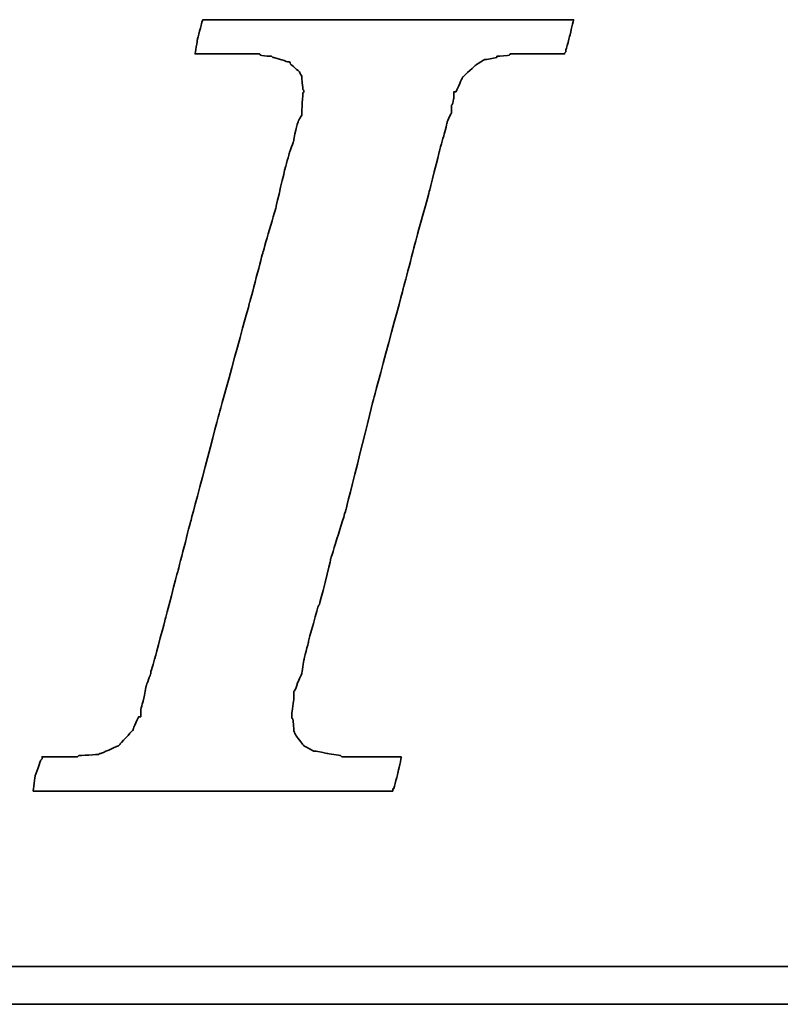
# Model space of a CAD drawing. Header units: millimetres. Extents: x 185 to 1898, y 244 to 576.
# Tile 31 of 51: x 1703.09 to 1707.59, y 342.74 to 348.56. Entities that reach past the tile are written whole.
import ezdxf

# ---------------------------------------------------------------- set-up
doc = ezdxf.new("R2010")
doc.units = ezdxf.units.MM
doc.layers.add('DIM', color=4, linetype='CONTINUOUS')
doc.layers.add('layer 1', color=7, linetype='CONTINUOUS')

# ---------------------------------------------------------------- blocks, each defined once
blk = doc.blocks.new('TBI MOTION logo(完整正式版)')
at = {"layer": 'layer 1', "color": 22, "lineweight": 35}
for points, knots in [([(-40.59125, -7.94375), (-40.59125, -7.94375), (-40.97375, -7.94375), (-40.97375, -7.94375), (-40.97375, -7.94375), (-40.97375, -7.94375), (-41.38125, -7.94375), (-41.38125, -7.94375), (-41.38125, -7.94375), (-41.38125, -7.94375), (-41.54875, -7.94375), (-41.54875, -7.94375), (-41.54875, -7.94375), (-41.54875, -7.94375), (-41.59875, -7.94375), (-41.59875, -7.94375), (-41.59875, -7.94375), (-41.59875, -7.94375), (-41.88375, -7.94375), (-41.88375, -7.94375), (-41.88375, -7.94375), (-41.88375, -7.94375), (-41.90875, -7.91875), (-41.90875, -7.91875), (-41.90875, -7.91875), (-41.90875, -7.91875), (-42.19875, -7.87125), (-42.19875, -7.87125), (-42.19875, -7.87125), (-42.19875, -7.87125), (-42.43875, -7.82375), (-42.43875, -7.82375), (-42.43875, -7.82375), (-42.43875, -7.82375), (-42.45875, -7.82375), (-42.45875, -7.82375), (-42.45875, -7.82375), (-42.45875, -7.82375), (-42.48625, -7.82375), (-42.48625, -7.82375), (-42.48625, -7.82375), (-42.48625, -7.82375), (-42.67625, -7.72375), (-42.67625, -7.72375), (-42.67625, -7.72375), (-42.67625, -7.72375), (-42.70125, -7.70375), (-42.70125, -7.70375), (-42.70125, -7.70375), (-42.70125, -7.70375), (-42.72375, -7.67875), (-42.72375, -7.67875), (-42.72375, -7.67875), (-42.72375, -7.67875), (-42.86875, -7.48875), (-42.86875, -7.48875), (-42.86875, -7.48875), (-42.86875, -7.48875), (-42.89375, -7.43875), (-42.89375, -7.43875), (-42.89375, -7.43875), (-42.89375, -7.43875), (-42.91875, -7.38875), (-42.91875, -7.38875), (-42.91875, -7.38875), (-42.91875, -7.38875), (-42.93875, -7.12875), (-42.93875, -7.12875), (-42.93875, -7.12875), (-42.93875, -7.12875), (-42.96375, -7.10375), (-42.96375, -7.10375), (-42.96375, -7.10375), (-42.96375, -7.10375), (-42.96375, -7.05375), (-42.96375, -7.05375), (-42.96375, -7.05375), (-42.96375, -7.05375), (-42.96375, -7.00875), (-42.96375, -7.00875), (-42.96375, -7.00875), (-42.96375, -7.00875), (-42.91875, -6.69625), (-42.91875, -6.69625), (-42.91875, -6.69625), (-42.91875, -6.69625), (-42.91875, -6.62375), (-42.91875, -6.62375), (-42.91875, -6.62375), (-42.91875, -6.62375), (-42.91875, -6.59625), (-42.91875, -6.59625), (-42.91875, -6.59625), (-42.91875, -6.59625), (-42.91875, -6.57375), (-42.91875, -6.57375), (-42.91875, -6.57375), (-42.91875, -6.57375), (-42.91875, -6.52875), (-42.91875, -6.52875), (-42.91875, -6.52875), (-42.91875, -6.52875), (-42.89375, -6.50375), (-42.89375, -6.50375), (-42.89375, -6.50375), (-42.89375, -6.50375), (-42.84375, -6.38375), (-42.84375, -6.38375), (-42.84375, -6.38375), (-42.84375, -6.38375), (-42.84375, -6.35875), (-42.84375, -6.35875), (-42.84375, -6.35875), (-42.84375, -6.35875), (-42.74625, -6.14375), (-42.74625, -6.14375), (-42.74625, -6.14375), (-42.74625, -6.14375), (-42.70125, -5.85375), (-42.70125, -5.85375), (-42.70125, -5.85375), (-42.70125, -5.85375), (-42.60375, -5.47125), (-42.60375, -5.47125), (-42.60375, -5.47125), (-42.60375, -5.47125), (-42.60375, -5.44875), (-42.60375, -5.44875), (-42.60375, -5.44875), (-42.60375, -5.44875), (-42.38875, -4.67875), (-42.38875, -4.67875), (-42.38875, -4.67875), (-42.38875, -4.67875), (-42.36375, -4.65375), (-42.36375, -4.65375), (-42.36375, -4.65375), (-42.36375, -4.65375), (-42.12375, -3.69625), (-42.12375, -3.69625), (-42.12375, -3.69625), (-42.12375, -3.69625), (-42.12375, -3.67374), (-42.12375, -3.67374), (-42.12375, -3.67374), (-42.12375, -3.67374), (-41.78875, -2.59374), (-41.78875, -2.59374), (-41.78875, -2.59374), (-41.78875, -2.59374), (-41.18875, -0.19375), (-41.18875, -0.19375), (-41.18875, -0.19375), (-41.18875, -0.19375), (-40.54375, 2.20624), (-40.54375, 2.20624), (-40.54375, 2.20624), (-40.54375, 2.20624), (-40.25375, 3.30875), (-40.25375, 3.30875), (-40.25375, 3.30875), (-40.25375, 3.30875), (-39.98875, 4.27125), (-39.98875, 4.27125), (-39.98875, 4.27125), (-39.98875, 4.27125), (-39.77375, 5.13125), (-39.77375, 5.13125), (-39.77375, 5.13125), (-39.77375, 5.13125), (-39.67875, 5.47125), (-39.67875, 5.47125), (-39.67875, 5.47125), (-39.67875, 5.47125), (-39.60375, 5.75625), (-39.60375, 5.75625), (-39.60375, 5.75625), (-39.60375, 5.75625), (-39.60375, 5.78125), (-39.60375, 5.78125), (-39.60375, 5.78125), (-39.60375, 5.78125), (-39.50875, 5.97125), (-39.50875, 5.97125), (-39.50875, 5.97125), (-39.50875, 5.97125), (-39.50875, 6.13875), (-39.50875, 6.13875), (-39.50875, 6.13875), (-39.50875, 6.13875), (-39.48625, 6.16625), (-39.48625, 6.16625), (-39.48625, 6.16625), (-39.48625, 6.16625), (-39.46125, 6.28625), (-39.46125, 6.28625), (-39.46125, 6.28625), (-39.46125, 6.28625), (-39.46125, 6.42625), (-39.46125, 6.42625), (-39.46125, 6.42625), (-39.46125, 6.42625), (-39.41375, 6.42625), (-39.41375, 6.42625), (-39.41375, 6.42625), (-39.41375, 6.42625), (-39.29375, 6.69125), (-39.29375, 6.69125), (-39.29375, 6.69125), (-39.29375, 6.69125), (-39.26875, 6.74125), (-39.26875, 6.74125), (-39.26875, 6.74125), (-39.26875, 6.74125), (-39.24375, 6.76625), (-39.24375, 6.76625), (-39.24375, 6.76625), (-39.24375, 6.76625), (-38.98375, 7.00624), (-38.98375, 7.00624), (-38.98375, 7.00624), (-38.98375, 7.00624), (-38.95625, 7.02624), (-38.95625, 7.02624), (-38.95625, 7.02624), (-38.95625, 7.02624), (-38.78875, 7.12624), (-38.78875, 7.12624), (-38.78875, 7.12624), (-38.78875, 7.12624), (-38.76375, 7.12624), (-38.76375, 7.12624), (-38.76375, 7.12624), (-38.76375, 7.12624), (-38.74375, 7.12624), (-38.74375, 7.12624), (-38.74375, 7.12624), (-38.74375, 7.12624), (-38.52875, 7.17125), (-38.52875, 7.17125), (-38.52875, 7.17125), (-38.52875, 7.17125), (-38.52875, 7.19624), (-38.52875, 7.19624), (-38.52875, 7.19624), (-38.52875, 7.19624), (-38.50375, 7.19624), (-38.50375, 7.19624), (-38.50375, 7.19624), (-38.50375, 7.19624), (-38.26125, 7.21875), (-38.26125, 7.21875), (-38.26125, 7.21875), (-38.26125, 7.21875), (-38.23875, 7.24624), (-38.23875, 7.24624), (-38.23875, 7.24624), (-38.23875, 7.24624), (-38.21625, 7.24624), (-38.21625, 7.24624), (-38.21625, 7.24624), (-38.21625, 7.24624), (-38.18875, 7.24624), (-38.18875, 7.24624), (-38.18875, 7.24624), (-38.18875, 7.24624), (-37.90375, 7.24624), (-37.90375, 7.24624), (-37.90375, 7.24624), (-37.90375, 7.24624), (-37.85375, 7.24624), (-37.85375, 7.24624), (-37.85375, 7.24624), (-37.85375, 7.24624), (-37.75875, 7.24624), (-37.75875, 7.24624), (-37.75875, 7.24624), (-37.75875, 7.24624), (-37.42375, 7.24624), (-37.42375, 7.24624), (-37.42375, 7.24624), (-37.42375, 7.24624), (-37.08875, 7.24624), (-37.08875, 7.24624), (-37.08875, 7.24624), (-37.08875, 7.24624), (-37.06375, 7.24624), (-37.06375, 7.24624), (-37.06375, 7.24624), (-37.06375, 7.24624), (-37.06375, 7.26624), (-37.06375, 7.26624), (-37.06375, 7.26624), (-37.06375, 7.26624), (-37.03875, 7.29125), (-37.03875, 7.29125), (-37.03875, 7.29125), (-37.03875, 7.29125), (-37.03875, 7.31625), (-37.03875, 7.31625), (-37.03875, 7.31625), (-37.03875, 7.31625), (-36.94125, 7.67625), (-36.94125, 7.67625), (-36.94125, 7.67625), (-36.94125, 7.67625), (-36.86875, 7.98625), (-36.86875, 7.98625), (-36.86875, 7.98625), (-36.86875, 7.98625), (-36.98875, 7.98625), (-36.98875, 7.98625), (-36.98875, 7.98625), (-36.98875, 7.98625), (-37.42375, 7.98625), (-37.42375, 7.98625), (-37.42375, 7.98625), (-37.42375, 7.98625), (-37.94875, 7.98625), (-37.94875, 7.98625), (-37.94875, 7.98625), (-37.94875, 7.98625), (-38.57375, 7.98625), (-38.57375, 7.98625), (-38.57375, 7.98625), (-38.57375, 7.98625), (-39.29375, 7.98625), (-39.29375, 7.98625), (-39.29375, 7.98625), (-39.29375, 7.98625), (-40.82875, 7.98625), (-40.82875, 7.98625), (-40.82875, 7.98625), (-40.82875, 7.98625), (-42.36375, 7.98625), (-42.36375, 7.98625), (-42.36375, 7.98625), (-42.36375, 7.98625), (-43.08375, 7.98625), (-43.08375, 7.98625), (-43.08375, 7.98625), (-43.08375, 7.98625), (-43.70875, 7.98625), (-43.70875, 7.98625), (-43.70875, 7.98625), (-43.70875, 7.98625), (-44.23375, 7.98625), (-44.23375, 7.98625), (-44.23375, 7.98625), (-44.23375, 7.98625), (-44.66875, 7.98625), (-44.66875, 7.98625), (-44.66875, 7.98625), (-44.66875, 7.98625), (-44.88375, 7.98625), (-44.88375, 7.98625), (-44.88375, 7.98625), (-44.88375, 7.98625), (-44.90875, 7.94125), (-44.90875, 7.94125), (-44.90875, 7.94125), (-44.90875, 7.94125), (-44.90875, 7.91625), (-44.90875, 7.91625), (-44.90875, 7.91625), (-44.90875, 7.91625), (-45.00375, 7.55625), (-45.00375, 7.55625), (-45.00375, 7.55625), (-45.00375, 7.55625), (-45.05375, 7.24624), (-45.05375, 7.24624), (-45.05375, 7.24624), (-45.05375, 7.24624), (-44.61875, 7.24624), (-44.61875, 7.24624), (-44.61875, 7.24624), (-44.61875, 7.24624), (-44.11375, 7.24624), (-44.11375, 7.24624), (-44.11375, 7.24624), (-44.11375, 7.24624), (-43.99375, 7.24624), (-43.99375, 7.24624), (-43.99375, 7.24624), (-43.99375, 7.24624), (-43.94625, 7.24624), (-43.94625, 7.24624), (-43.94625, 7.24624), (-43.94625, 7.24624), (-43.92374, 7.24624), (-43.92374, 7.24624), (-43.92374, 7.24624), (-43.92374, 7.24624), (-43.65875, 7.24624), (-43.65875, 7.24624), (-43.65875, 7.24624), (-43.65875, 7.24624), (-43.63875, 7.21875), (-43.63875, 7.21875), (-43.63875, 7.21875), (-43.63875, 7.21875), (-43.46875, 7.19624), (-43.46875, 7.19624), (-43.46875, 7.19624), (-43.46875, 7.19624), (-43.39875, 7.19624), (-43.39875, 7.19624), (-43.39875, 7.19624), (-43.39875, 7.19624), (-43.37125, 7.17125), (-43.37125, 7.17125), (-43.37125, 7.17125), (-43.37125, 7.17125), (-43.34875, 7.17125), (-43.34875, 7.17125), (-43.34875, 7.17125), (-43.34875, 7.17125), (-43.20375, 7.12624), (-43.20375, 7.12624), (-43.20375, 7.12624), (-43.20375, 7.12624), (-43.05875, 7.07624), (-43.05875, 7.07624), (-43.05875, 7.07624), (-43.05875, 7.07624), (-43.01375, 7.07624), (-43.01375, 7.07624), (-43.01375, 7.07624), (-43.01375, 7.07624), (-42.98875, 7.02624), (-42.98875, 7.02624), (-42.98875, 7.02624), (-42.98875, 7.02624), (-42.79875, 6.86125), (-42.79875, 6.86125), (-42.79875, 6.86125), (-42.79875, 6.86125), (-42.77375, 6.81125), (-42.77375, 6.81125), (-42.77375, 6.81125), (-42.77375, 6.81125), (-42.74625, 6.76625), (-42.74625, 6.76625), (-42.74625, 6.76625), (-42.74625, 6.76625), (-42.72375, 6.47625), (-42.72375, 6.47625), (-42.72375, 6.47625), (-42.72375, 6.47625), (-42.70125, 6.45124), (-42.70125, 6.45124), (-42.70125, 6.45124), (-42.70125, 6.45124), (-42.70125, 6.42625), (-42.70125, 6.42625), (-42.70125, 6.42625), (-42.70125, 6.42625), (-42.72375, 6.40625), (-42.72375, 6.40625), (-42.72375, 6.40625), (-42.72375, 6.40625), (-42.74625, 5.97125), (-42.74625, 5.97125), (-42.74625, 5.97125), (-42.74625, 5.97125), (-42.74625, 5.94625), (-42.74625, 5.94625), (-42.74625, 5.94625), (-42.74625, 5.94625), (-42.74625, 5.92625), (-42.74625, 5.92625), (-42.74625, 5.92625), (-42.74625, 5.92625), (-42.77375, 5.87625), (-42.77375, 5.87625), (-42.77375, 5.87625), (-42.77375, 5.87625), (-42.81875, 5.80625), (-42.81875, 5.80625), (-42.81875, 5.80625), (-42.81875, 5.80625), (-42.86875, 5.63625), (-42.86875, 5.63625), (-42.86875, 5.63625), (-42.86875, 5.63625), (-42.91875, 5.39625), (-42.91875, 5.39625), (-42.91875, 5.39625), (-42.91875, 5.39625), (-42.91875, 5.37124), (-42.91875, 5.37124), (-42.91875, 5.37124), (-42.91875, 5.37124), (-43.01375, 5.10874), (-43.01375, 5.10874), (-43.01375, 5.10874), (-43.01375, 5.10874), (-43.10875, 4.77124), (-43.10875, 4.77124), (-43.10875, 4.77124), (-43.10875, 4.77124), (-43.29875, 3.95625), (-43.29875, 3.95625), (-43.29875, 3.95625), (-43.29875, 3.95625), (-43.58875, 2.95125), (-43.58875, 2.95125), (-43.58875, 2.95125), (-43.58875, 2.95125), (-43.87375, 1.87125), (-43.87375, 1.87125), (-43.87375, 1.87125), (-43.87375, 1.87125), (-44.52625, -0.50374), (-44.52625, -0.50374), (-44.52625, -0.50374), (-44.52625, -0.50374), (-45.14875, -2.85375), (-45.14875, -2.85375), (-45.14875, -2.85375), (-45.14875, -2.85375), (-45.43375, -3.95875), (-45.43375, -3.95875), (-45.43375, -3.95875), (-45.43375, -3.95875), (-45.69875, -4.96875), (-45.69875, -4.96875), (-45.69875, -4.96875), (-45.69875, -4.96875), (-45.91375, -5.78375), (-45.91375, -5.78375), (-45.91375, -5.78375), (-45.91375, -5.78375), (-46.01375, -6.11875), (-46.01375, -6.11875), (-46.01375, -6.11875), (-46.01375, -6.11875), (-46.01375, -6.14375), (-46.01375, -6.14375), (-46.01375, -6.14375), (-46.01375, -6.14375), (-46.10875, -6.40875), (-46.10875, -6.40875), (-46.10875, -6.40875), (-46.10875, -6.40875), (-46.15375, -6.64875), (-46.15375, -6.64875), (-46.15375, -6.64875), (-46.15375, -6.64875), (-46.20375, -6.83875), (-46.20375, -6.83875), (-46.20375, -6.83875), (-46.20375, -6.83875), (-46.22875, -6.93375), (-46.22875, -6.93375), (-46.22875, -6.93375), (-46.22875, -6.93375), (-46.22875, -7.07875), (-46.22875, -7.07875), (-46.22875, -7.07875), (-46.22875, -7.07875), (-46.27375, -7.07875), (-46.27375, -7.07875), (-46.27375, -7.07875), (-46.27375, -7.07875), (-46.39375, -7.34375), (-46.39375, -7.34375), (-46.39375, -7.34375), (-46.39375, -7.34375), (-46.39375, -7.36875), (-46.39375, -7.36875), (-46.39375, -7.36875), (-46.39375, -7.36875), (-46.42125, -7.38875), (-46.42125, -7.38875), (-46.42125, -7.38875), (-46.42125, -7.38875), (-46.68375, -7.67875), (-46.68375, -7.67875), (-46.68375, -7.67875), (-46.68375, -7.67875), (-46.70875, -7.70375), (-46.70875, -7.70375), (-46.70875, -7.70375), (-46.70875, -7.70375), (-46.75375, -7.72375), (-46.75375, -7.72375), (-46.75375, -7.72375), (-46.75375, -7.72375), (-47.08875, -7.87125), (-47.08875, -7.87125), (-47.08875, -7.87125), (-47.08875, -7.87125), (-47.11625, -7.87125), (-47.11625, -7.87125), (-47.11625, -7.87125), (-47.11625, -7.87125), (-47.13875, -7.89375), (-47.13875, -7.89375), (-47.13875, -7.89375), (-47.13875, -7.89375), (-47.56875, -7.91875), (-47.56875, -7.91875), (-47.56875, -7.91875), (-47.56875, -7.91875), (-47.59625, -7.94375), (-47.59625, -7.94375), (-47.59625, -7.94375), (-47.59625, -7.94375), (-47.64375, -7.94375), (-47.64375, -7.94375), (-47.64375, -7.94375), (-47.64375, -7.94375), (-47.73625, -7.94375), (-47.73625, -7.94375), (-47.73625, -7.94375), (-47.73625, -7.94375), (-48.07375, -7.94375), (-48.07375, -7.94375), (-48.07375, -7.94375), (-48.07375, -7.94375), (-48.36125, -7.94375), (-48.36125, -7.94375), (-48.36125, -7.94375), (-48.36125, -7.94375), (-48.36125, -7.96625), (-48.36125, -7.96625), (-48.36125, -7.96625), (-48.36125, -7.96625), (-48.36125, -7.99125), (-48.36125, -7.99125), (-48.36125, -7.99125), (-48.36125, -7.99125), (-48.38875, -8.01375), (-48.38875, -8.01375), (-48.38875, -8.01375), (-48.38875, -8.01375), (-48.50875, -8.34875), (-48.50875, -8.34875), (-48.50875, -8.34875), (-48.50875, -8.34875), (-48.55375, -8.68625), (-48.55375, -8.68625), (-48.55375, -8.68625), (-48.55375, -8.68625), (-48.45875, -8.68625), (-48.45875, -8.68625), (-48.45875, -8.68625), (-48.45875, -8.68625), (-48.07375, -8.68625), (-48.07375, -8.68625), (-48.07375, -8.68625), (-48.07375, -8.68625), (-47.52375, -8.68625), (-47.52375, -8.68625), (-47.52375, -8.68625), (-47.52375, -8.68625), (-46.92375, -8.68625), (-46.92375, -8.68625), (-46.92375, -8.68625), (-46.92375, -8.68625), (-46.25375, -8.68625), (-46.25375, -8.68625), (-46.25375, -8.68625), (-46.25375, -8.68625), (-46.20375, -8.68625), (-46.20375, -8.68625), (-46.20375, -8.68625), (-46.20375, -8.68625), (-44.71375, -8.68625), (-44.71375, -8.68625), (-44.71375, -8.68625), (-44.71375, -8.68625), (-43.22875, -8.68625), (-43.22875, -8.68625), (-43.22875, -8.68625), (-43.22875, -8.68625), (-42.55875, -8.68625), (-42.55875, -8.68625), (-42.55875, -8.68625), (-42.55875, -8.68625), (-42.50875, -8.68625), (-42.50875, -8.68625), (-42.50875, -8.68625), (-42.50875, -8.68625), (-41.93375, -8.68625), (-41.93375, -8.68625), (-41.93375, -8.68625), (-41.93375, -8.68625), (-41.38125, -8.68625), (-41.38125, -8.68625), (-41.38125, -8.68625), (-41.38125, -8.68625), (-40.97375, -8.68625), (-40.97375, -8.68625), (-40.97375, -8.68625), (-40.97375, -8.68625), (-40.78125, -8.68625), (-40.78125, -8.68625), (-40.78125, -8.68625), (-40.78125, -8.68625), (-40.78125, -8.63875), (-40.78125, -8.63875), (-40.78125, -8.63875), (-40.78125, -8.63875), (-40.75875, -8.63875), (-40.75875, -8.63875), (-40.75875, -8.63875), (-40.75875, -8.63875), (-40.66375, -8.27875), (-40.66375, -8.27875), (-40.66375, -8.27875), (-40.66375, -8.27875), (-40.59125, -7.94375), (-40.59125, -7.94375)], [0, 0, 0, 0, 0.00558659, 0.00558659, 0.00558659, 0.0055866, 0.01117318, 0.01117318, 0.01117318, 0.01117319, 0.01675978, 0.01675978, 0.01675978, 0.01675979, 0.02234637, 0.02234637, 0.02234637, 0.02234638, 0.02793296, 0.02793296, 0.02793296, 0.02793297, 0.03351955, 0.03351955, 0.03351955, 0.03351956, 0.03910615, 0.03910615, 0.03910615, 0.03910616, 0.04469274, 0.04469274, 0.04469274, 0.04469275, 0.05027933, 0.05027933, 0.05027933, 0.05027934, 0.05586592, 0.05586592, 0.05586592, 0.05586593, 0.06145251, 0.06145251, 0.06145251, 0.06145252, 0.06703911, 0.06703911, 0.06703911, 0.06703912, 0.0726257, 0.0726257, 0.0726257, 0.07262571, 0.07821229, 0.07821229, 0.07821229, 0.0782123, 0.08379888, 0.08379888, 0.08379888, 0.08379889, 0.08938547, 0.08938547, 0.08938547, 0.08938548, 0.09497207, 0.09497207, 0.09497207, 0.09497208, 0.10055866, 0.10055866, 0.10055866, 0.10055867, 0.10614525, 0.10614525, 0.10614525, 0.10614526, 0.11173184, 0.11173184, 0.11173184, 0.11173185, 0.11731844, 0.11731844, 0.11731844, 0.11731845, 0.12290503, 0.12290503, 0.12290503, 0.12290504, 0.12849162, 0.12849162, 0.12849162, 0.12849163, 0.13407821, 0.13407821, 0.13407821, 0.13407822, 0.1396648, 0.1396648, 0.1396648, 0.13966481, 0.1452514, 0.1452514, 0.1452514, 0.14525141, 0.15083799, 0.15083799, 0.15083799, 0.150838, 0.15642458, 0.15642458, 0.15642458, 0.15642459, 0.16201117, 0.16201117, 0.16201117, 0.16201118, 0.16759777, 0.16759777, 0.16759777, 0.16759778, 0.17318436, 0.17318436, 0.17318436, 0.17318437, 0.17877095, 0.17877095, 0.17877095, 0.17877096, 0.18435754, 0.18435754, 0.18435754, 0.18435755, 0.18994413, 0.18994413, 0.18994413, 0.18994414, 0.19553073, 0.19553073, 0.19553073, 0.19553074, 0.20111732, 0.20111732, 0.20111732, 0.20111733, 0.20670391, 0.20670391, 0.20670391, 0.20670392, 0.2122905, 0.2122905, 0.2122905, 0.21229051, 0.21787709, 0.21787709, 0.21787709, 0.2178771, 0.22346369, 0.22346369, 0.22346369, 0.2234637, 0.22905028, 0.22905028, 0.22905028, 0.22905029, 0.23463687, 0.23463687, 0.23463687, 0.23463688, 0.24022346, 0.24022346, 0.24022346, 0.24022347, 0.24581006, 0.24581006, 0.24581006, 0.24581007, 0.25139665, 0.25139665, 0.25139665, 0.25139666, 0.25698324, 0.25698324, 0.25698324, 0.25698325, 0.26256983, 0.26256983, 0.26256983, 0.26256984, 0.26815642, 0.26815642, 0.26815642, 0.26815643, 0.27374302, 0.27374302, 0.27374302, 0.27374303, 0.27932961, 0.27932961, 0.27932961, 0.27932962, 0.2849162, 0.2849162, 0.2849162, 0.28491621, 0.29050279, 0.29050279, 0.29050279, 0.2905028, 0.29608939, 0.29608939, 0.29608939, 0.2960894, 0.30167598, 0.30167598, 0.30167598, 0.30167599, 0.30726257, 0.30726257, 0.30726257, 0.30726258, 0.31284916, 0.31284916, 0.31284916, 0.31284917, 0.31843575, 0.31843575, 0.31843575, 0.31843576, 0.32402235, 0.32402235, 0.32402235, 0.32402236, 0.32960894, 0.32960894, 0.32960894, 0.32960895, 0.33519553, 0.33519553, 0.33519553, 0.33519554, 0.34078212, 0.34078212, 0.34078212, 0.34078213, 0.34636872, 0.34636872, 0.34636872, 0.34636873, 0.35195531, 0.35195531, 0.35195531, 0.35195532, 0.3575419, 0.3575419, 0.3575419, 0.35754191, 0.36312849, 0.36312849, 0.36312849, 0.3631285, 0.36871508, 0.36871508, 0.36871508, 0.36871509, 0.37430168, 0.37430168, 0.37430168, 0.37430169, 0.37988827, 0.37988827, 0.37988827, 0.37988828, 0.38547486, 0.38547486, 0.38547486, 0.38547487, 0.39106145, 0.39106145, 0.39106145, 0.39106146, 0.39664804, 0.39664804, 0.39664804, 0.39664805, 0.40223464, 0.40223464, 0.40223464, 0.40223465, 0.40782123, 0.40782123, 0.40782123, 0.40782124, 0.41340782, 0.41340782, 0.41340782, 0.41340783, 0.41899441, 0.41899441, 0.41899441, 0.41899442, 0.42458101, 0.42458101, 0.42458101, 0.42458102, 0.4301676, 0.4301676, 0.4301676, 0.43016761, 0.43575419, 0.43575419, 0.43575419, 0.4357542, 0.44134078, 0.44134078, 0.44134078, 0.44134079, 0.44692737, 0.44692737, 0.44692737, 0.44692738, 0.45251397, 0.45251397, 0.45251397, 0.45251398, 0.45810056, 0.45810056, 0.45810056, 0.45810057, 0.46368715, 0.46368715, 0.46368715, 0.46368716, 0.46927374, 0.46927374, 0.46927374, 0.46927375, 0.47486034, 0.47486034, 0.47486034, 0.47486035, 0.48044693, 0.48044693, 0.48044693, 0.48044694, 0.48603352, 0.48603352, 0.48603352, 0.48603353, 0.49162011, 0.49162011, 0.49162011, 0.49162012, 0.4972067, 0.4972067, 0.4972067, 0.49720671, 0.5027933, 0.5027933, 0.5027933, 0.50279331, 0.50837989, 0.50837989, 0.50837989, 0.5083799, 0.51396648, 0.51396648, 0.51396648, 0.51396649, 0.51955307, 0.51955307, 0.51955307, 0.51955308, 0.52513966, 0.52513966, 0.52513966, 0.52513967, 0.53072626, 0.53072626, 0.53072626, 0.53072627, 0.53631285, 0.53631285, 0.53631285, 0.53631286, 0.54189944, 0.54189944, 0.54189944, 0.54189945, 0.54748603, 0.54748603, 0.54748603, 0.54748604, 0.55307263, 0.55307263, 0.55307263, 0.55307264, 0.55865922, 0.55865922, 0.55865922, 0.55865923, 0.56424581, 0.56424581, 0.56424581, 0.56424582, 0.5698324, 0.5698324, 0.5698324, 0.56983241, 0.57541899, 0.57541899, 0.57541899, 0.575419, 0.58100559, 0.58100559, 0.58100559, 0.5810056, 0.58659218, 0.58659218, 0.58659218, 0.58659219, 0.59217877, 0.59217877, 0.59217877, 0.59217878, 0.59776536, 0.59776536, 0.59776536, 0.59776537, 0.60335196, 0.60335196, 0.60335196, 0.60335197, 0.60893855, 0.60893855, 0.60893855, 0.60893856, 0.61452514, 0.61452514, 0.61452514, 0.61452515, 0.62011173, 0.62011173, 0.62011173, 0.62011174, 0.62569832, 0.62569832, 0.62569832, 0.62569833, 0.63128492, 0.63128492, 0.63128492, 0.63128493, 0.63687151, 0.63687151, 0.63687151, 0.63687152, 0.6424581, 0.6424581, 0.6424581, 0.64245811, 0.64804469, 0.64804469, 0.64804469, 0.6480447, 0.65363128, 0.65363128, 0.65363128, 0.65363129, 0.65921788, 0.65921788, 0.65921788, 0.65921789, 0.66480447, 0.66480447, 0.66480447, 0.66480448, 0.67039106, 0.67039106, 0.67039106, 0.67039107, 0.67597765, 0.67597765, 0.67597765, 0.67597766, 0.68156425, 0.68156425, 0.68156425, 0.68156426, 0.68715084, 0.68715084, 0.68715084, 0.68715085, 0.69273743, 0.69273743, 0.69273743, 0.69273744, 0.69832402, 0.69832402, 0.69832402, 0.69832403, 0.70391061, 0.70391061, 0.70391061, 0.70391062, 0.70949721, 0.70949721, 0.70949721, 0.70949722, 0.7150838, 0.7150838, 0.7150838, 0.71508381, 0.72067039, 0.72067039, 0.72067039, 0.7206704, 0.72625698, 0.72625698, 0.72625698, 0.72625699, 0.73184358, 0.73184358, 0.73184358, 0.73184359, 0.73743017, 0.73743017, 0.73743017, 0.73743018, 0.74301676, 0.74301676, 0.74301676, 0.74301677, 0.74860335, 0.74860335, 0.74860335, 0.74860336, 0.75418994, 0.75418994, 0.75418994, 0.75418995, 0.75977654, 0.75977654, 0.75977654, 0.75977655, 0.76536313, 0.76536313, 0.76536313, 0.76536314, 0.77094972, 0.77094972, 0.77094972, 0.77094973, 0.77653631, 0.77653631, 0.77653631, 0.77653632, 0.78212291, 0.78212291, 0.78212291, 0.78212292, 0.7877095, 0.7877095, 0.7877095, 0.78770951, 0.79329609, 0.79329609, 0.79329609, 0.7932961, 0.79888268, 0.79888268, 0.79888268, 0.79888269, 0.80446927, 0.80446927, 0.80446927, 0.80446928, 0.81005587, 0.81005587, 0.81005587, 0.81005588, 0.81564246, 0.81564246, 0.81564246, 0.81564247, 0.82122905, 0.82122905, 0.82122905, 0.82122906, 0.82681564, 0.82681564, 0.82681564, 0.82681565, 0.83240223, 0.83240223, 0.83240223, 0.83240224, 0.83798883, 0.83798883, 0.83798883, 0.83798884, 0.84357542, 0.84357542, 0.84357542, 0.84357543, 0.84916201, 0.84916201, 0.84916201, 0.84916202, 0.8547486, 0.8547486, 0.8547486, 0.85474861, 0.8603352, 0.8603352, 0.8603352, 0.86033521, 0.86592179, 0.86592179, 0.86592179, 0.8659218, 0.87150838, 0.87150838, 0.87150838, 0.87150839, 0.87709497, 0.87709497, 0.87709497, 0.87709498, 0.88268156, 0.88268156, 0.88268156, 0.88268157, 0.88826816, 0.88826816, 0.88826816, 0.88826817, 0.89385475, 0.89385475, 0.89385475, 0.89385476, 0.89944134, 0.89944134, 0.89944134, 0.89944135, 0.90502793, 0.90502793, 0.90502793, 0.90502794, 0.91061453, 0.91061453, 0.91061453, 0.91061454, 0.91620112, 0.91620112, 0.91620112, 0.91620113, 0.92178771, 0.92178771, 0.92178771, 0.92178772, 0.9273743, 0.9273743, 0.9273743, 0.92737431, 0.93296089, 0.93296089, 0.93296089, 0.9329609, 0.93854749, 0.93854749, 0.93854749, 0.9385475, 0.94413408, 0.94413408, 0.94413408, 0.94413409, 0.94972067, 0.94972067, 0.94972067, 0.94972068, 0.95530726, 0.95530726, 0.95530726, 0.95530727, 0.96089385, 0.96089385, 0.96089385, 0.96089386, 0.96648045, 0.96648045, 0.96648045, 0.96648046, 0.97206704, 0.97206704, 0.97206704, 0.97206705, 0.97765363, 0.97765363, 0.97765363, 0.97765364, 0.98324022, 0.98324022, 0.98324022, 0.98324023, 0.98882682, 0.98882682, 0.98882682, 0.98882683, 0.99441341, 0.99441341, 0.99441341, 0.99441342, 1, 1, 1, 1]), ([(75.90875, -9.47875), (75.90875, -9.47875), (75.90875, -12.28625), (75.90875, -12.28625), (75.90875, -12.28625), (75.90875, -12.28625), (75.90875, -12.47875), (75.90875, -12.47875), (75.90875, -12.47875), (75.90875, -12.47875), (75.71625, -12.47875), (75.71625, -12.47875), (75.71625, -12.47875), (75.71625, -12.47875), (-88.32875, -12.47875), (-88.32875, -12.47875), (-88.32875, -12.47875), (-88.32875, -12.47875), (-88.32875, -13.29375), (-88.32875, -13.29375), (-88.32875, -13.29375), (-88.32875, -13.29375), (82.89125, -13.29375), (82.89125, -13.29375), (82.89125, -13.29375), (82.89125, -13.29375), (75.90875, -9.47875), (75.90875, -9.47875)], [0, 0, 0, 0, 0.14285714, 0.14285714, 0.14285714, 0.14285715, 0.28571429, 0.28571429, 0.28571429, 0.2857143, 0.42857143, 0.42857143, 0.42857143, 0.42857144, 0.57142857, 0.57142857, 0.57142857, 0.57142858, 0.71428571, 0.71428571, 0.71428571, 0.71428572, 0.85714286, 0.85714286, 0.85714286, 0.85714287, 1, 1, 1, 1])]:
    blk.add_open_spline(points, degree=3, knots=knots, dxfattribs=at)

msp = doc.modelspace()

# ---------------------------------------------------------------- block references
at = {"layer": 'DIM', "color": 0, "xscale": 0.2736514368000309, "yscale": 0.2736514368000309, "zscale": 0.2736514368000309}
msp.add_blockref('TBI MOTION logo(完整正式版)', (1716.4583, 346.3778), dxfattribs=at)

doc.saveas('drawing.dxf')
